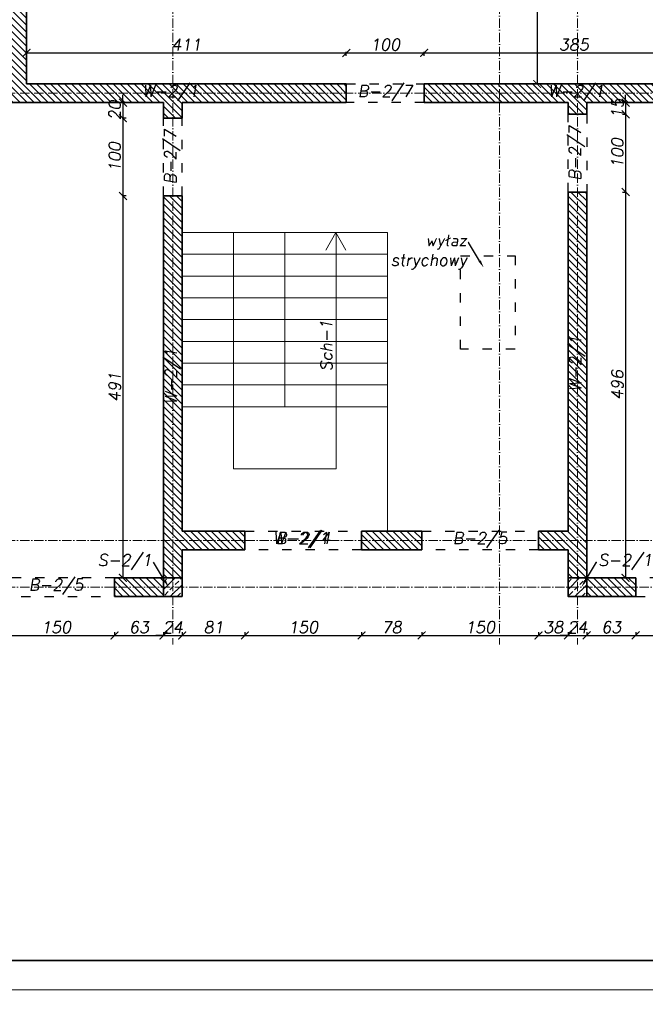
# Model space of a CAD drawing. Header units: millimetres. Extents: x 295948 to 312016, y 6878 to 18016.
# Tile 7 of 252: x 296742 to 297546, y 9087 to 10353. Entities that reach past the tile are written whole.
import ezdxf
from ezdxf import colors
from ezdxf.entities.mleader import LeaderData, LeaderLine
from ezdxf.math import Vec2, Vec3

# ---------------------------------------------------------------- set-up
doc = ezdxf.new("R2010")
doc.units = ezdxf.units.MM
doc.linetypes.add('ACAD_ISO03W100', pattern=[30, 12, -18])
doc.linetypes.add('ACAD_ISO10W100', pattern=[18, 12, -3, 0, -3])
for name, color, linetype, lineweight in [('konstrukcja', 3, 'Continuous', 35), ('konstrukcja wymiary', 1, 'Continuous', 13), ('kreskowanie', 253, 'Continuous', 0), ('linie widok', 2, 'Continuous', 18), ('opisy', 2, 'Continuous', 18), ('osie', 5, 'ACAD_ISO10W100', 13)]:
    doc.layers.add(name, color=color, linetype=linetype, lineweight=lineweight)
doc.layers.add('przerywane', color=6, linetype='ACAD_ISO03W100')
doc.styles.add('KONSTRUKCJA', font='romand.shx', dxfattribs={"oblique": 10})
doc.styles.get("Standard").update_dxf_attribs({"font": 'romand.shx', "oblique": 10})
doc.dimstyles.new('175', dxfattribs={"dimtxt": 15, "dimasz": 10, "dimexe": 1.25, "dimexo": 0.625, "dimgap": 3, "dimtad": 1, "dimdec": 0, "dimrnd": 0.5, "dimtxsty": 'KONSTRUKCJA', "dimblk": 'ARCHTICK', "dimcen": 2.5, "dimadec": 0, "dimazin": 0, "dimtfac": 1, "dimtdec": 0, "dimtix": 1, "dimtmove": 0, "dimatfit": 3, "dimfxl": 4, "dimfxlon": 1, "dimarcsym": 0})

# ---------------------------------------------------------------- blocks, each defined once
blk = doc.blocks.new('_ArchTick')
at = {"color": 0, "linetype": 'ByBlock', "lineweight": 13, "const_width": 0.15}
blk.add_lwpolyline([(-0.5, -0.5), (0.5, 0.5)], dxfattribs=at)
blk = doc.blocks.new('*D598')
at = {"layer": 'Defpoints', "color": 0, "transparency": 16777216}
for p in [(296713.4, 9611.3), (296863.4, 9611.3), (296863.4, 9561.3)]:
    blk.add_point(p, dxfattribs=at)
at = {"layer": 'konstrukcja wymiary', "color": 0, "lineweight": -2, "transparency": 16777216}
for p, q in [((296713.4, 9565.3), (296713.4, 9560.1)), ((296713.4, 9561.3), (296863.4, 9561.3)), ((296863.4, 9565.3), (296863.4, 9560.1))]:
    blk.add_line(p, q, dxfattribs=at)
at = {"layer": 'konstrukcja wymiary', "color": 0, "lineweight": -2, "transparency": 16777216, "xscale": 10, "yscale": 10, "zscale": 10, "rotation": 180}
blk.add_blockref('_ArchTick', (296713.4, 9561.3), dxfattribs=at)
at = {"layer": 'konstrukcja wymiary', "color": 0, "lineweight": -2, "transparency": 16777216, "xscale": 10, "yscale": 10, "zscale": 10}
blk.add_blockref('_ArchTick', (296863.4, 9561.3), dxfattribs=at)
at = {"layer": 'konstrukcja wymiary', "color": 0, "transparency": 16777216, "insert": (296788.4, 9571.8), "char_height": 15, "attachment_point": 5, "style": 'KONSTRUKCJA'}
blk.add_mtext('150', dxfattribs=at)
blk = doc.blocks.new('*D599')
at = {"layer": 'Defpoints', "color": 0, "transparency": 16777216}
for p in [(296863.4, 9611.3), (296926.4, 9611.3), (296926.4, 9561.3)]:
    blk.add_point(p, dxfattribs=at)
at = {"layer": 'konstrukcja wymiary', "color": 0, "lineweight": -2, "transparency": 16777216}
for p, q in [((296863.4, 9565.3), (296863.4, 9560.1)), ((296863.4, 9561.3), (296926.4, 9561.3)), ((296926.4, 9565.3), (296926.4, 9560.1))]:
    blk.add_line(p, q, dxfattribs=at)
at = {"layer": 'konstrukcja wymiary', "color": 0, "lineweight": -2, "transparency": 16777216, "xscale": 10, "yscale": 10, "zscale": 10, "rotation": 180}
blk.add_blockref('_ArchTick', (296863.4, 9561.3), dxfattribs=at)
at = {"layer": 'konstrukcja wymiary', "color": 0, "lineweight": -2, "transparency": 16777216, "xscale": 10, "yscale": 10, "zscale": 10}
blk.add_blockref('_ArchTick', (296926.4, 9561.3), dxfattribs=at)
at = {"layer": 'konstrukcja wymiary', "color": 0, "transparency": 16777216, "insert": (296894.9, 9571.8), "char_height": 15, "attachment_point": 5, "style": 'KONSTRUKCJA'}
blk.add_mtext('63', dxfattribs=at)
blk = doc.blocks.new('*D600')
at = {"layer": 'Defpoints', "color": 0, "transparency": 16777216}
for p in [(296926.4, 9611.3), (296950.4, 9611.3), (296950.4, 9561.3)]:
    blk.add_point(p, dxfattribs=at)
at = {"layer": 'konstrukcja wymiary', "color": 0, "lineweight": -2, "transparency": 16777216}
for p, q in [((296926.4, 9561.3), (296916.4, 9561.3)), ((296926.4, 9565.3), (296926.4, 9560.1)), ((296926.4, 9561.3), (296950.4, 9561.3)), ((296950.4, 9565.3), (296950.4, 9560.1)), ((296950.4, 9561.3), (296960.4, 9561.3))]:
    blk.add_line(p, q, dxfattribs=at)
at = {"layer": 'konstrukcja wymiary', "color": 0, "lineweight": -2, "transparency": 16777216, "xscale": 10, "yscale": 10, "zscale": 10}
blk.add_blockref('_ArchTick', (296926.4, 9561.3), dxfattribs=at)
at = {"layer": 'konstrukcja wymiary', "color": 0, "lineweight": -2, "transparency": 16777216, "xscale": 10, "yscale": 10, "zscale": 10, "rotation": 180}
blk.add_blockref('_ArchTick', (296950.4, 9561.3), dxfattribs=at)
at = {"layer": 'konstrukcja wymiary', "color": 0, "transparency": 16777216, "insert": (296938.4, 9571.8), "char_height": 15, "attachment_point": 5, "style": 'KONSTRUKCJA'}
blk.add_mtext('24', dxfattribs=at)
blk = doc.blocks.new('*D601')
at = {"layer": 'Defpoints', "color": 0, "transparency": 16777216}
for p in [(297031, 9671.3), (296950.4, 9611.3), (297031, 9561.3)]:
    blk.add_point(p, dxfattribs=at)
at = {"layer": 'konstrukcja wymiary', "color": 0, "lineweight": -2, "transparency": 16777216}
for p, q in [((296950.4, 9565.3), (296950.4, 9560.1)), ((296950.4, 9561.3), (297031, 9561.3)), ((297031, 9565.3), (297031, 9560.1))]:
    blk.add_line(p, q, dxfattribs=at)
at = {"layer": 'konstrukcja wymiary', "color": 0, "lineweight": -2, "transparency": 16777216, "xscale": 10, "yscale": 10, "zscale": 10, "rotation": 180}
blk.add_blockref('_ArchTick', (296950.4, 9561.3), dxfattribs=at)
at = {"layer": 'konstrukcja wymiary', "color": 0, "lineweight": -2, "transparency": 16777216, "xscale": 10, "yscale": 10, "zscale": 10}
blk.add_blockref('_ArchTick', (297031, 9561.3), dxfattribs=at)
at = {"layer": 'konstrukcja wymiary', "color": 0, "transparency": 16777216, "insert": (296990.7, 9571.8), "char_height": 15, "attachment_point": 5, "style": 'KONSTRUKCJA'}
blk.add_mtext('81', dxfattribs=at)
blk = doc.blocks.new('*D602')
at = {"layer": 'Defpoints', "color": 0, "transparency": 16777216}
for p in [(297031, 9671.3), (297181, 9671.3), (297181, 9561.3)]:
    blk.add_point(p, dxfattribs=at)
at = {"layer": 'konstrukcja wymiary', "color": 0, "lineweight": -2, "transparency": 16777216}
for p, q in [((297031, 9565.3), (297031, 9560.1)), ((297031, 9561.3), (297181, 9561.3)), ((297181, 9565.3), (297181, 9560.1))]:
    blk.add_line(p, q, dxfattribs=at)
at = {"layer": 'konstrukcja wymiary', "color": 0, "lineweight": -2, "transparency": 16777216, "xscale": 10, "yscale": 10, "zscale": 10, "rotation": 180}
blk.add_blockref('_ArchTick', (297031, 9561.3), dxfattribs=at)
at = {"layer": 'konstrukcja wymiary', "color": 0, "lineweight": -2, "transparency": 16777216, "xscale": 10, "yscale": 10, "zscale": 10}
blk.add_blockref('_ArchTick', (297181, 9561.3), dxfattribs=at)
at = {"layer": 'konstrukcja wymiary', "color": 0, "transparency": 16777216, "insert": (297106, 9571.8), "char_height": 15, "attachment_point": 5, "style": 'KONSTRUKCJA'}
blk.add_mtext('150', dxfattribs=at)
blk = doc.blocks.new('*D603')
at = {"layer": 'Defpoints', "color": 0, "transparency": 16777216}
for p in [(297181, 9671.3), (297258.4, 9671.3), (297258.4, 9561.3)]:
    blk.add_point(p, dxfattribs=at)
at = {"layer": 'konstrukcja wymiary', "color": 0, "lineweight": -2, "transparency": 16777216}
for p, q in [((297181, 9565.3), (297181, 9560.1)), ((297181, 9561.3), (297258.4, 9561.3)), ((297258.4, 9565.3), (297258.4, 9560.1))]:
    blk.add_line(p, q, dxfattribs=at)
at = {"layer": 'konstrukcja wymiary', "color": 0, "lineweight": -2, "transparency": 16777216, "xscale": 10, "yscale": 10, "zscale": 10, "rotation": 180}
blk.add_blockref('_ArchTick', (297181, 9561.3), dxfattribs=at)
at = {"layer": 'konstrukcja wymiary', "color": 0, "lineweight": -2, "transparency": 16777216, "xscale": 10, "yscale": 10, "zscale": 10}
blk.add_blockref('_ArchTick', (297258.4, 9561.3), dxfattribs=at)
at = {"layer": 'konstrukcja wymiary', "color": 0, "transparency": 16777216, "insert": (297219.7, 9571.8), "char_height": 15, "attachment_point": 5, "style": 'KONSTRUKCJA'}
blk.add_mtext('78', dxfattribs=at)
blk = doc.blocks.new('*D604')
at = {"layer": 'Defpoints', "color": 0, "transparency": 16777216}
for p in [(297258.4, 9671.3), (297408.4, 9671.3), (297408.4, 9561.3)]:
    blk.add_point(p, dxfattribs=at)
at = {"layer": 'konstrukcja wymiary', "color": 0, "lineweight": -2, "transparency": 16777216}
for p, q in [((297258.4, 9565.3), (297258.4, 9560.1)), ((297258.4, 9561.3), (297408.4, 9561.3)), ((297408.4, 9565.3), (297408.4, 9560.1))]:
    blk.add_line(p, q, dxfattribs=at)
at = {"layer": 'konstrukcja wymiary', "color": 0, "lineweight": -2, "transparency": 16777216, "xscale": 10, "yscale": 10, "zscale": 10, "rotation": 180}
blk.add_blockref('_ArchTick', (297258.4, 9561.3), dxfattribs=at)
at = {"layer": 'konstrukcja wymiary', "color": 0, "lineweight": -2, "transparency": 16777216, "xscale": 10, "yscale": 10, "zscale": 10}
blk.add_blockref('_ArchTick', (297408.4, 9561.3), dxfattribs=at)
at = {"layer": 'konstrukcja wymiary', "color": 0, "transparency": 16777216, "insert": (297333.4, 9571.8), "char_height": 15, "attachment_point": 5, "style": 'KONSTRUKCJA'}
blk.add_mtext('150', dxfattribs=at)
blk = doc.blocks.new('*D605')
at = {"layer": 'Defpoints', "color": 0, "transparency": 16777216}
for p in [(297408.4, 9671.3), (297446.4, 9671.3), (297446.4, 9561.3)]:
    blk.add_point(p, dxfattribs=at)
at = {"layer": 'konstrukcja wymiary', "color": 0, "lineweight": -2, "transparency": 16777216}
for p, q in [((297408.4, 9565.3), (297408.4, 9560.1)), ((297408.4, 9561.3), (297446.4, 9561.3)), ((297446.4, 9565.3), (297446.4, 9560.1))]:
    blk.add_line(p, q, dxfattribs=at)
at = {"layer": 'konstrukcja wymiary', "color": 0, "lineweight": -2, "transparency": 16777216, "xscale": 10, "yscale": 10, "zscale": 10, "rotation": 180}
blk.add_blockref('_ArchTick', (297408.4, 9561.3), dxfattribs=at)
at = {"layer": 'konstrukcja wymiary', "color": 0, "lineweight": -2, "transparency": 16777216, "xscale": 10, "yscale": 10, "zscale": 10}
blk.add_blockref('_ArchTick', (297446.4, 9561.3), dxfattribs=at)
at = {"layer": 'konstrukcja wymiary', "color": 0, "transparency": 16777216, "insert": (297427.4, 9571.8), "char_height": 15, "attachment_point": 5, "style": 'KONSTRUKCJA'}
blk.add_mtext('38', dxfattribs=at)
blk = doc.blocks.new('*D606')
at = {"layer": 'Defpoints', "color": 0, "transparency": 16777216}
for p in [(297446.4, 9671.3), (297470.4, 9611.3), (297470.4, 9561.3)]:
    blk.add_point(p, dxfattribs=at)
at = {"layer": 'konstrukcja wymiary', "color": 0, "lineweight": -2, "transparency": 16777216}
for p, q in [((297446.4, 9561.3), (297436.4, 9561.3)), ((297446.4, 9565.3), (297446.4, 9560.1)), ((297446.4, 9561.3), (297470.4, 9561.3)), ((297470.4, 9565.3), (297470.4, 9560.1)), ((297470.4, 9561.3), (297480.4, 9561.3))]:
    blk.add_line(p, q, dxfattribs=at)
at = {"layer": 'konstrukcja wymiary', "color": 0, "lineweight": -2, "transparency": 16777216, "xscale": 10, "yscale": 10, "zscale": 10}
blk.add_blockref('_ArchTick', (297446.4, 9561.3), dxfattribs=at)
at = {"layer": 'konstrukcja wymiary', "color": 0, "lineweight": -2, "transparency": 16777216, "xscale": 10, "yscale": 10, "zscale": 10, "rotation": 180}
blk.add_blockref('_ArchTick', (297470.4, 9561.3), dxfattribs=at)
at = {"layer": 'konstrukcja wymiary', "color": 0, "transparency": 16777216, "insert": (297458.4, 9571.8), "char_height": 15, "attachment_point": 5, "style": 'KONSTRUKCJA'}
blk.add_mtext('24', dxfattribs=at)
blk = doc.blocks.new('*D607')
at = {"layer": 'Defpoints', "color": 0, "transparency": 16777216}
for p in [(297470.4, 9611.3), (297533.4, 9611.3), (297533.4, 9561.3)]:
    blk.add_point(p, dxfattribs=at)
at = {"layer": 'konstrukcja wymiary', "color": 0, "lineweight": -2, "transparency": 16777216}
for p, q in [((297470.4, 9565.3), (297470.4, 9560.1)), ((297470.4, 9561.3), (297533.4, 9561.3)), ((297533.4, 9565.3), (297533.4, 9560.1))]:
    blk.add_line(p, q, dxfattribs=at)
at = {"layer": 'konstrukcja wymiary', "color": 0, "lineweight": -2, "transparency": 16777216, "xscale": 10, "yscale": 10, "zscale": 10, "rotation": 180}
blk.add_blockref('_ArchTick', (297470.4, 9561.3), dxfattribs=at)
at = {"layer": 'konstrukcja wymiary', "color": 0, "lineweight": -2, "transparency": 16777216, "xscale": 10, "yscale": 10, "zscale": 10}
blk.add_blockref('_ArchTick', (297533.4, 9561.3), dxfattribs=at)
at = {"layer": 'konstrukcja wymiary', "color": 0, "transparency": 16777216, "insert": (297501.9, 9571.8), "char_height": 15, "attachment_point": 5, "style": 'KONSTRUKCJA'}
blk.add_mtext('63', dxfattribs=at)
blk = doc.blocks.new('*D608')
at = {"layer": 'Defpoints', "color": 0, "transparency": 16777216}
for p in [(297533.4, 9611.3), (297683.4, 9611.3), (297683.4, 9561.3)]:
    blk.add_point(p, dxfattribs=at)
at = {"layer": 'konstrukcja wymiary', "color": 0, "lineweight": -2, "transparency": 16777216}
for p, q in [((297533.4, 9565.3), (297533.4, 9560.1)), ((297533.4, 9561.3), (297683.4, 9561.3)), ((297683.4, 9565.3), (297683.4, 9560.1))]:
    blk.add_line(p, q, dxfattribs=at)
at = {"layer": 'konstrukcja wymiary', "color": 0, "lineweight": -2, "transparency": 16777216, "xscale": 10, "yscale": 10, "zscale": 10, "rotation": 180}
blk.add_blockref('_ArchTick', (297533.4, 9561.3), dxfattribs=at)
at = {"layer": 'konstrukcja wymiary', "color": 0, "lineweight": -2, "transparency": 16777216, "xscale": 10, "yscale": 10, "zscale": 10}
blk.add_blockref('_ArchTick', (297683.4, 9561.3), dxfattribs=at)
at = {"layer": 'konstrukcja wymiary', "color": 0, "transparency": 16777216, "insert": (297608.4, 9571.8), "char_height": 15, "attachment_point": 5, "style": 'KONSTRUKCJA'}
blk.add_mtext('150', dxfattribs=at)
blk = doc.blocks.new('*D2722')
at = {"layer": 'Defpoints', "color": 0, "transparency": 16777216}
for p in [(297161.4, 10310.3), (296750.4, 10270.3), (297161.4, 10270.3)]:
    blk.add_point(p, dxfattribs=at)
at = {"layer": 'konstrukcja wymiary', "color": 0, "lineweight": -2, "transparency": 16777216}
for p, q in [((296750.4, 10306.3), (296750.4, 10311.6)), ((296750.4, 10310.3), (297161.4, 10310.3)), ((297161.4, 10306.3), (297161.4, 10311.6))]:
    blk.add_line(p, q, dxfattribs=at)
at = {"layer": 'konstrukcja wymiary', "color": 0, "lineweight": -2, "transparency": 16777216, "xscale": 10, "yscale": 10, "zscale": 10, "rotation": 180}
blk.add_blockref('_ArchTick', (296750.4, 10310.3), dxfattribs=at)
at = {"layer": 'konstrukcja wymiary', "color": 0, "lineweight": -2, "transparency": 16777216, "xscale": 10, "yscale": 10, "zscale": 10}
blk.add_blockref('_ArchTick', (297161.4, 10310.3), dxfattribs=at)
at = {"layer": 'konstrukcja wymiary', "color": 0, "transparency": 16777216, "insert": (296955.9, 10320.8), "char_height": 15, "attachment_point": 5, "style": 'KONSTRUKCJA'}
blk.add_mtext('411', dxfattribs=at)
blk = doc.blocks.new('*D2723')
at = {"layer": 'Defpoints', "color": 0, "transparency": 16777216}
for p in [(297261.4, 10310.3), (297161.4, 10270.3), (297261.4, 10270.3)]:
    blk.add_point(p, dxfattribs=at)
at = {"layer": 'konstrukcja wymiary', "color": 0, "lineweight": -2, "transparency": 16777216}
for p, q in [((297161.4, 10306.3), (297161.4, 10311.6)), ((297161.4, 10310.3), (297261.4, 10310.3)), ((297261.4, 10306.3), (297261.4, 10311.6))]:
    blk.add_line(p, q, dxfattribs=at)
at = {"layer": 'konstrukcja wymiary', "color": 0, "lineweight": -2, "transparency": 16777216, "xscale": 10, "yscale": 10, "zscale": 10, "rotation": 180}
blk.add_blockref('_ArchTick', (297161.4, 10310.3), dxfattribs=at)
at = {"layer": 'konstrukcja wymiary', "color": 0, "lineweight": -2, "transparency": 16777216, "xscale": 10, "yscale": 10, "zscale": 10}
blk.add_blockref('_ArchTick', (297261.4, 10310.3), dxfattribs=at)
at = {"layer": 'konstrukcja wymiary', "color": 0, "transparency": 16777216, "insert": (297211.4, 10320.8), "char_height": 15, "attachment_point": 5, "style": 'KONSTRUKCJA'}
blk.add_mtext('100', dxfattribs=at)
blk = doc.blocks.new('*D2724')
at = {"layer": 'Defpoints', "color": 0, "transparency": 16777216}
for p in [(297646.4, 10310.3), (297261.4, 10270.3), (297646.4, 10270.3)]:
    blk.add_point(p, dxfattribs=at)
at = {"layer": 'konstrukcja wymiary', "color": 0, "lineweight": -2, "transparency": 16777216}
for p, q in [((297261.4, 10306.3), (297261.4, 10311.6)), ((297261.4, 10310.3), (297646.4, 10310.3)), ((297646.4, 10306.3), (297646.4, 10311.6))]:
    blk.add_line(p, q, dxfattribs=at)
at = {"layer": 'konstrukcja wymiary', "color": 0, "lineweight": -2, "transparency": 16777216, "xscale": 10, "yscale": 10, "zscale": 10, "rotation": 180}
blk.add_blockref('_ArchTick', (297261.4, 10310.3), dxfattribs=at)
at = {"layer": 'konstrukcja wymiary', "color": 0, "lineweight": -2, "transparency": 16777216, "xscale": 10, "yscale": 10, "zscale": 10}
blk.add_blockref('_ArchTick', (297646.4, 10310.3), dxfattribs=at)
at = {"layer": 'konstrukcja wymiary', "color": 0, "transparency": 16777216, "insert": (297453.9, 10320.8), "char_height": 15, "attachment_point": 5, "style": 'KONSTRUKCJA'}
blk.add_mtext('385', dxfattribs=at)
blk = doc.blocks.new('*D2731')
at = {"layer": 'Defpoints', "color": 0, "transparency": 16777216}
for p in [(297470.4, 10246.3), (297470.4, 10231.3), (297520.4, 10231.3)]:
    blk.add_point(p, dxfattribs=at)
at = {"layer": 'konstrukcja wymiary', "color": 0, "lineweight": -2, "transparency": 16777216}
for p, q in [((297520.4, 10246.3), (297520.4, 10256.3)), ((297516.4, 10246.3), (297521.6, 10246.3)), ((297520.4, 10246.3), (297520.4, 10231.3)), ((297516.4, 10231.3), (297521.6, 10231.3)), ((297520.4, 10231.3), (297520.4, 10221.3))]:
    blk.add_line(p, q, dxfattribs=at)
at = {"layer": 'konstrukcja wymiary', "color": 0, "lineweight": -2, "transparency": 16777216, "xscale": 10, "yscale": 10, "zscale": 10}
for p, rotation in [((297520.4, 10246.3), 270), ((297520.4, 10231.3), 90)]:
    blk.add_blockref('_ArchTick', p, dxfattribs=dict(at, rotation=rotation))
at = {"layer": 'konstrukcja wymiary', "color": 0, "transparency": 16777216, "insert": (297509.9, 10238.8), "char_height": 15, "attachment_point": 5, "rotation": 90, "style": 'KONSTRUKCJA'}
blk.add_mtext('15', dxfattribs=at)
blk = doc.blocks.new('*D2732')
at = {"layer": 'Defpoints', "color": 0, "transparency": 16777216}
for p in [(297470.4, 10231.3), (297470.4, 10131.3), (297520.4, 10131.3)]:
    blk.add_point(p, dxfattribs=at)
at = {"layer": 'konstrukcja wymiary', "color": 0, "lineweight": -2, "transparency": 16777216}
for p, q in [((297516.4, 10231.3), (297521.6, 10231.3)), ((297520.4, 10231.3), (297520.4, 10131.3)), ((297516.4, 10131.3), (297521.6, 10131.3))]:
    blk.add_line(p, q, dxfattribs=at)
at = {"layer": 'konstrukcja wymiary', "color": 0, "lineweight": -2, "transparency": 16777216, "xscale": 10, "yscale": 10, "zscale": 10}
for p, rotation in [((297520.4, 10231.3), 90), ((297520.4, 10131.3), 270)]:
    blk.add_blockref('_ArchTick', p, dxfattribs=dict(at, rotation=rotation))
at = {"layer": 'konstrukcja wymiary', "color": 0, "transparency": 16777216, "insert": (297509.9, 10181.3), "char_height": 15, "attachment_point": 5, "rotation": 90, "style": 'KONSTRUKCJA'}
blk.add_mtext('100', dxfattribs=at)
blk = doc.blocks.new('*D2733')
at = {"layer": 'Defpoints', "color": 0, "transparency": 16777216}
for p in [(297470.4, 10131.3), (297458.4, 9635.3), (297520.4, 9635.3)]:
    blk.add_point(p, dxfattribs=at)
at = {"layer": 'konstrukcja wymiary', "color": 0, "lineweight": -2, "transparency": 16777216}
for p, q in [((297516.4, 10131.3), (297521.6, 10131.3)), ((297520.4, 10131.3), (297520.4, 9635.3)), ((297516.4, 9635.3), (297521.6, 9635.3))]:
    blk.add_line(p, q, dxfattribs=at)
at = {"layer": 'konstrukcja wymiary', "color": 0, "lineweight": -2, "transparency": 16777216, "xscale": 10, "yscale": 10, "zscale": 10}
for p, rotation in [((297520.4, 10131.3), 90), ((297520.4, 9635.3), 270)]:
    blk.add_blockref('_ArchTick', p, dxfattribs=dict(at, rotation=rotation))
at = {"layer": 'konstrukcja wymiary', "color": 0, "transparency": 16777216, "insert": (297509.9, 9883.3), "char_height": 15, "attachment_point": 5, "rotation": 90, "style": 'KONSTRUKCJA'}
blk.add_mtext('496', dxfattribs=at)
blk = doc.blocks.new('*D2736')
at = {"layer": 'Defpoints', "color": 0, "transparency": 16777216}
for p in [(297358.4, 10528.4), (297358.4, 10270.3), (297406.7, 10270.3)]:
    blk.add_point(p, dxfattribs=at)
at = {"layer": 'konstrukcja wymiary', "color": 0, "lineweight": -2, "transparency": 16777216}
for p, q in [((297402.7, 10528.4), (297408, 10528.4)), ((297406.7, 10528.4), (297406.7, 10270.3)), ((297402.7, 10270.3), (297408, 10270.3))]:
    blk.add_line(p, q, dxfattribs=at)
at = {"layer": 'konstrukcja wymiary', "color": 0, "lineweight": -2, "transparency": 16777216, "xscale": 10, "yscale": 10, "zscale": 10}
for p, rotation in [((297406.7, 10528.4), 90), ((297406.7, 10270.3), 270)]:
    blk.add_blockref('_ArchTick', p, dxfattribs=dict(at, rotation=rotation))
at = {"layer": 'konstrukcja wymiary', "color": 0, "transparency": 16777216, "insert": (297396.2, 10399.4), "char_height": 15, "attachment_point": 5, "rotation": 90, "style": 'KONSTRUKCJA'}
blk.add_mtext('258', dxfattribs=at)
blk = doc.blocks.new('*D3930')
at = {"layer": 'Defpoints', "color": 0, "transparency": 16777216}
for p in [(296926.4, 10246.3), (296874.3, 10226.3), (296926.4, 10226.3)]:
    blk.add_point(p, dxfattribs=at)
at = {"layer": 'konstrukcja wymiary', "color": 0, "lineweight": -2, "transparency": 16777216}
for p, q in [((296874.3, 10246.3), (296874.3, 10256.3)), ((296878.3, 10246.3), (296873.1, 10246.3)), ((296874.3, 10246.3), (296874.3, 10226.3)), ((296878.3, 10226.3), (296873.1, 10226.3)), ((296874.3, 10226.3), (296874.3, 10216.3))]:
    blk.add_line(p, q, dxfattribs=at)
at = {"layer": 'konstrukcja wymiary', "color": 0, "lineweight": -2, "transparency": 16777216, "xscale": 10, "yscale": 10, "zscale": 10}
for p, rotation in [((296874.3, 10246.3), 270), ((296874.3, 10226.3), 90)]:
    blk.add_blockref('_ArchTick', p, dxfattribs=dict(at, rotation=rotation))
at = {"layer": 'konstrukcja wymiary', "color": 0, "transparency": 16777216, "insert": (296863.8, 10236.3), "char_height": 15, "attachment_point": 5, "rotation": 90, "style": 'KONSTRUKCJA'}
blk.add_mtext('20', dxfattribs=at)
blk = doc.blocks.new('*D3931')
at = {"layer": 'Defpoints', "color": 0, "transparency": 16777216}
for p in [(296926.4, 10226.3), (296874.3, 10126.3), (296926.4, 10126.3)]:
    blk.add_point(p, dxfattribs=at)
at = {"layer": 'konstrukcja wymiary', "color": 0, "lineweight": -2, "transparency": 16777216}
for p, q in [((296878.3, 10226.3), (296873.1, 10226.3)), ((296874.3, 10226.3), (296874.3, 10126.3)), ((296878.3, 10126.3), (296873.1, 10126.3))]:
    blk.add_line(p, q, dxfattribs=at)
at = {"layer": 'konstrukcja wymiary', "color": 0, "lineweight": -2, "transparency": 16777216, "xscale": 10, "yscale": 10, "zscale": 10}
for p, rotation in [((296874.3, 10226.3), 90), ((296874.3, 10126.3), 270)]:
    blk.add_blockref('_ArchTick', p, dxfattribs=dict(at, rotation=rotation))
at = {"layer": 'konstrukcja wymiary', "color": 0, "transparency": 16777216, "insert": (296863.8, 10176.3), "char_height": 15, "attachment_point": 5, "rotation": 90, "style": 'KONSTRUKCJA'}
blk.add_mtext('100', dxfattribs=at)
blk = doc.blocks.new('*D3932')
at = {"layer": 'Defpoints', "color": 0, "transparency": 16777216}
for p in [(296926.4, 10126.3), (296874.3, 9635.3), (296936.3, 9635.3)]:
    blk.add_point(p, dxfattribs=at)
at = {"layer": 'konstrukcja wymiary', "color": 0, "lineweight": -2, "transparency": 16777216}
for p, q in [((296878.3, 10126.3), (296873.1, 10126.3)), ((296874.3, 10126.3), (296874.3, 9635.3)), ((296878.3, 9635.3), (296873.1, 9635.3))]:
    blk.add_line(p, q, dxfattribs=at)
at = {"layer": 'konstrukcja wymiary', "color": 0, "lineweight": -2, "transparency": 16777216, "xscale": 10, "yscale": 10, "zscale": 10}
for p, rotation in [((296874.3, 10126.3), 90), ((296874.3, 9635.3), 270)]:
    blk.add_blockref('_ArchTick', p, dxfattribs=dict(at, rotation=rotation))
at = {"layer": 'konstrukcja wymiary', "color": 0, "transparency": 16777216, "insert": (296863.8, 9880.8), "char_height": 15, "attachment_point": 5, "rotation": 90, "style": 'KONSTRUKCJA'}
blk.add_mtext('491', dxfattribs=at)

msp = doc.modelspace()

# ---------------------------------------------------------------- hatches: boundary and pattern name
at = {"layer": 'kreskowanie'}
h = msp.add_hatch(dxfattribs=at)
h.set_pattern_fill('ANSI31', color=256, scale=2, angle=90, style=0)
h.set_pattern_definition([(135, (-0.9, 969.281), (-4.49012806, -4.49012806), [])])
h.paths.add_polyline_path([(296823.362, 10850.343), (296618.362, 10850.343), (296618.362, 10826.342), (296726.362, 10826.342), (296726.362, 10270.343), (296706.362, 10270.343), (296706.362, 10246.343), (296926.362, 10246.343), (296926.362, 10226.343), (296950.362, 10226.343), (296950.362, 10246.343), (297161.362, 10246.343), (297161.362, 10270.343), (296750.362, 10270.343), (296750.362, 10826.342), (296823.362, 10826.342)])
h.paths.add_polyline_path([(297148.362, 10850.343), (296983.362, 10850.343), (296983.362, 10826.342), (297148.362, 10826.342), (297148.362, 10826.342)], flags=17)
h.paths.add_polyline_path([(296438.362, 10850.343), (296330.362, 10850.343), (296330.362, 10826.342), (296438.362, 10826.342)])
h.paths.add_polyline_path([(296330.362, 10826.342), (296306.362, 10826.342), (296306.362, 10039.343), (296330.362, 10039.358), (296330.362, 10246.343), (296616.362, 10246.343), (296616.362, 10270.343), (296330.362, 10270.343)])
h.paths.add_polyline_path([(296330.362, 9984.358), (296306.362, 9984.358), (296306.362, 9635.343), (296330.362, 9635.343)])
h.paths.add_polyline_path([(296405.362, 9635.343), (296330.362, 9635.343), (296330.362, 9611.343), (296405.362, 9611.343)])
h.paths.add_polyline_path([(296713.362, 9635.343), (296555.362, 9635.343), (296555.362, 9611.343), (296713.362, 9611.343)])
h.paths.add_polyline_path([(296926.362, 9635.343), (296863.362, 9635.343), (296863.362, 9611.343), (296926.362, 9611.343)])
h.paths.add_polyline_path([(296950.362, 9671.343), (297031.027, 9671.343), (297031.027, 9695.343), (296950.362, 9695.343), (296950.362, 10126.343), (296926.362, 10126.343), (296926.362, 9635.343), (296950.362, 9635.343)])
h.paths.add_polyline_path([(297258.362, 9695.343), (297181.027, 9695.343), (297181.027, 9671.343), (297258.362, 9671.343)])
h.paths.add_polyline_path([(297470.362, 10131.343), (297446.362, 10131.343), (297446.362, 9695.343), (297408.362, 9695.343), (297408.362, 9671.343), (297446.362, 9671.343), (297446.362, 9635.343), (297470.362, 9635.343)])
h.paths.add_polyline_path([(297533.362, 9635.343), (297470.362, 9635.343), (297470.362, 9611.343), (297533.362, 9611.343)])
h.paths.add_polyline_path([(297841.362, 9635.343), (297683.362, 9635.343), (297683.362, 9611.343), (297841.362, 9611.343)])
h.paths.add_polyline_path([(298066.362, 9635.343), (297991.362, 9635.343), (297991.362, 9611.343), (298066.362, 9611.343)])
h.paths.add_polyline_path([(298090.362, 9984.343), (298066.478, 9984.343), (298066.362, 9635.343), (298090.362, 9635.343)])
h.paths.add_polyline_path([(298090.362, 10826.342), (298066.362, 10826.342), (298066.362, 10270.343), (297780.362, 10270.343), (297780.362, 10246.343), (298066.478, 10246.343), (298066.478, 10039.343), (298090.362, 10039.343)])
h.paths.add_polyline_path([(297670.362, 10826.342), (297778.362, 10826.342), (297778.362, 10850.343), (297573.362, 10850.343), (297573.362, 10826.342), (297646.362, 10826.342), (297646.362, 10270.343), (297261.362, 10270.343), (297261.362, 10246.343), (297446.362, 10246.343), (297446.362, 10231.343), (297470.362, 10231.343), (297470.362, 10246.343), (297690.362, 10246.343), (297690.362, 10270.343), (297670.362, 10270.343)])
h.paths.add_polyline_path([(298066.362, 10850.343), (297958.362, 10850.343), (297958.362, 10826.342), (298066.362, 10826.342)])
h.paths.add_polyline_path([(297413.362, 10850.343), (297248.362, 10850.343), (297248.362, 10826.342), (297346.362, 10826.342), (297346.362, 10552.443), (297370.362, 10552.443), (297370.362, 10826.342), (297413.362, 10826.342)])
h = msp.add_hatch(dxfattribs=at)
h.set_pattern_fill('ANSI33', color=256, scale=2, style=0)
h.set_pattern_definition([(45, (620, -3502.5), (-8.9802561, 8.9802561), []), (45, (628.98, -3502.5), (-8.9802561, 8.9802561), [6.35, -3.175])])
h.paths.add_polyline_path([(296950.362, 9611.343), (296926.362, 9611.343), (296926.362, 9635.343), (296950.362, 9635.343)])
h = msp.add_hatch(dxfattribs=at)
h.set_pattern_fill('ANSI33', color=256, scale=2, style=0)
h.set_pattern_definition([(45, (1140, -3502.5), (-8.9802561, 8.9802561), []), (45, (1148.98, -3502.5), (-8.9802561, 8.9802561), [6.35, -3.175])])
h.paths.add_polyline_path([(297470.362, 9611.343), (297446.362, 9611.343), (297446.362, 9635.343), (297470.362, 9635.343)])

# ---------------------------------------------------------------- linework, layer by layer
at = {"layer": 'konstrukcja'}
for p, q in [((296750.362, 10270.343), (296750.362, 10826.342)), ((297161.362, 10270.343), (296750.362, 10270.343)), ((297161.362, 10246.343), (297161.362, 10270.343)), ((297261.362, 10270.343), (297261.362, 10246.343)), ((297646.362, 10270.343), (297261.362, 10270.343)), ((296706.362, 10246.343), (296926.362, 10246.343)), ((296926.362, 10246.343), (296926.362, 10226.343)), ((296950.362, 10226.343), (296950.362, 10246.343)), ((296950.362, 10246.343), (297161.362, 10246.343)), ((297261.362, 10246.343), (297446.362, 10246.343)), ((297446.362, 10246.343), (297446.362, 10231.343)), ((297470.362, 10231.343), (297470.362, 10246.343)), ((297690.362, 10246.343), (297470.362, 10246.343)), ((297446.362, 10231.343), (297470.362, 10231.343)), ((296926.362, 10226.343), (296950.362, 10226.343)), ((297446.362, 10131.343), (297446.362, 9695.343)), ((297470.362, 10131.343), (297446.362, 10131.343)), ((297470.362, 9635.343), (297470.362, 10131.343)), ((296926.362, 9635.343), (296926.362, 10126.343)), ((296926.362, 10126.343), (296950.362, 10126.343)), ((296950.362, 10126.343), (296950.362, 9695.343)), ((296950.362, 9695.343), (297031.027, 9695.343)), ((297031.027, 9695.343), (297031.027, 9671.343)), ((297181.027, 9671.343), (297181.027, 9695.343)), ((297181.027, 9695.343), (297258.362, 9695.343)), ((297258.362, 9695.343), (297258.362, 9671.343)), ((297408.362, 9671.343), (297408.362, 9695.343)), ((297408.362, 9695.343), (297446.362, 9695.343)), ((296950.362, 9671.343), (296950.362, 9611.343)), ((297031.027, 9671.343), (296950.362, 9671.343)), ((297258.362, 9671.343), (297181.027, 9671.343)), ((297446.362, 9671.343), (297408.362, 9671.343)), ((297446.362, 9611.343), (297446.362, 9671.343)), ((296863.362, 9611.343), (296863.362, 9635.343)), ((296863.362, 9635.343), (296926.362, 9635.343)), ((297470.362, 9635.343), (297533.362, 9635.343)), ((297533.362, 9635.343), (297533.362, 9611.343)), ((296950.362, 9611.343), (296863.362, 9611.343)), ((297533.362, 9611.343), (297446.362, 9611.343))]:
    msp.add_line(p, q, dxfattribs=at)
for points in [[(295985.908, 11295.687), (299060.908, 11295.687), (299060.908, 9143.187), (295985.908, 9143.187)], [(296926.362, 9635.343), (296950.362, 9635.343), (296950.362, 9611.343), (296926.362, 9611.343)], [(297470.362, 9635.343), (297446.362, 9635.343), (297446.362, 9611.343), (297470.362, 9611.343)]]:
    msp.add_lwpolyline(points, close=True, dxfattribs=at)
at = {"layer": 'konstrukcja wymiary'}
for points in [[(295948.408, 11333.187), (299098.408, 11333.187), (299098.408, 9105.687), (295948.408, 9105.687)], [(295948.408, 9105.687), (300673.408, 9105.687), (300673.408, 6878.187), (295948.408, 6878.187)]]:
    msp.add_lwpolyline(points, close=True, dxfattribs=at)
at = {"layer": 'linie widok'}
for p, q in [((297082.362, 10079.342), (296950.362, 10079.342)), ((297016.362, 10079.342), (297016.362, 9775.343)), ((297082.362, 10079.342), (297082.362, 9995.343)), ((297082.362, 10079.342), (297214.362, 10079.342)), ((297148.05, 10079.342), (297135.283, 10056.592)), ((297148.05, 10079.342), (297160.816, 10056.592)), ((297148.206, 9775.343), (297148.206, 10079.342)), ((297214.362, 10079.342), (297214.362, 9695.343)), ((297082.362, 10051.343), (296950.362, 10051.343)), ((297082.362, 10051.343), (297214.362, 10051.343)), ((297082.362, 10023.343), (296950.362, 10023.343)), ((297082.362, 10023.343), (297214.362, 10023.343)), ((297082.362, 9995.343), (296950.362, 9995.343)), ((297082.362, 9995.343), (297082.362, 9855.343)), ((297082.362, 9995.343), (297214.362, 9995.343)), ((297016.362, 9967.342), (296950.362, 9967.342)), ((297016.362, 9967.342), (297214.362, 9967.342)), ((296950.362, 9939.342), (297214.362, 9939.342)), ((296950.362, 9911.343), (297214.362, 9911.343)), ((296950.362, 9883.343), (297214.362, 9883.343)), ((296950.362, 9855.343), (297214.362, 9855.343)), ((297016.362, 9775.343), (297148.206, 9775.343))]:
    msp.add_line(p, q, dxfattribs=at)
at = {"layer": 'osie'}
for p, q in [((296938.362, 11168.788), (296938.362, 9549.608)), ((297358.362, 11168.788), (297358.362, 9549.608)), ((297458.362, 11168.788), (297458.362, 9549.608)), ((296126.645, 10258.343), (298155.44, 10258.343)), ((296126.645, 9683.343), (298155.44, 9683.343)), ((296126.645, 9623.343), (298155.44, 9623.343))]:
    msp.add_line(p, q, dxfattribs=at)
at = {"layer": 'przerywane'}
for p, q in [((297161.362, 10270.343), (297261.362, 10270.343)), ((297261.362, 10246.343), (297161.362, 10246.343)), ((297446.362, 10131.343), (297446.362, 10231.343)), ((297470.362, 10231.343), (297470.362, 10131.343)), ((296926.362, 10126.343), (296926.362, 10226.343)), ((296950.362, 10126.343), (296950.362, 10226.343)), ((297031.027, 9695.343), (297181.027, 9695.343)), ((297258.362, 9695.343), (297408.362, 9695.343)), ((297181.027, 9671.343), (297031.027, 9671.343)), ((297408.362, 9671.343), (297258.362, 9671.343)), ((296863.362, 9635.343), (296713.362, 9635.343)), ((297683.362, 9635.343), (297533.362, 9635.343)), ((296713.362, 9611.343), (296863.362, 9611.343)), ((297533.362, 9611.343), (297683.362, 9611.343))]:
    msp.add_line(p, q, dxfattribs=at)
msp.add_lwpolyline([(297308.362, 10049.343), (297378.362, 10049.343), (297378.362, 9929.343), (297308.362, 9929.343)], close=True, dxfattribs=at)

# ---------------------------------------------------------------- texts
at = {"layer": 'opisy', "char_height": 15, "attachment_point": 5}
for s, insert in [('W-2/1', (296935.224, 10258.843)), ('B-2/7', (297211.362, 10258.843)), ('W-2/1', (297456.812, 10258.843)), ('W-2/1', (297103.025, 9683.843)), ('B-2/4', (297106.027, 9683.843)), ('B-2/5', (297333.362, 9683.843)), ('B-2/5', (296788.362, 9623.843))]:
    msp.add_mtext(s, dxfattribs=dict(at, insert=insert))
at = {"layer": 'opisy', "char_height": 15, "attachment_point": 5, "rotation": 90}
for s, insert in [('B-2/7', (297457.862, 10181.343)), ('B-2/7', (296937.862, 10176.343)), ('Sch-1', (297135.706, 9933.919)), ('W-2/1', (297458.362, 9910.895)), ('W-2/1', (296938.362, 9894.506))]:
    msp.add_mtext(s, dxfattribs=dict(at, insert=insert))

# ---------------------------------------------------------------- dimensions: what is measured, and where the dimension line sits
at = {"layer": 'konstrukcja wymiary'}
for base, p1, p2, picture, middle in [((297406.742, 10270.343), (297358.362, 10528.443), (297358.362, 10270.343), '*D2736', (297396.242, 10399.393)), ((296874.31, 10126.343), (296926.362, 10226.343), (296926.362, 10126.343), '*D3931', (296863.81, 10176.343)), ((297520.362, 10131.343), (297470.362, 10231.343), (297470.362, 10131.343), '*D2732', (297509.862, 10181.343)), ((296874.31, 9635.343), (296926.362, 10126.343), (296936.31, 9635.343), '*D3932', (296863.81, 9880.843)), ((297520.362, 9635.343), (297470.362, 10131.343), (297458.362, 9635.343), '*D2733', (297509.862, 9883.343))]:
    dim = msp.add_linear_dim(base=base, p1=p1, p2=p2, angle=90, dimstyle='175', override={"dimtmove": 1}, dxfattribs=at)
    dim.commit()
    dim.dimension.update_dxf_attribs({"geometry": picture, "text_midpoint": middle})
for base, p1, p2, picture, middle in [((297161.362, 10310.343), (296750.362, 10270.343), (297161.362, 10270.343), '*D2722', (296955.862, 10320.843)), ((297261.362, 10310.343), (297161.362, 10270.343), (297261.362, 10270.343), '*D2723', (297211.362, 10320.843)), ((297646.362, 10310.343), (297261.362, 10270.343), (297646.362, 10270.343), '*D2724', (297453.862, 10320.843)), ((297031.027, 9561.343), (296950.362, 9611.343), (297031.027, 9671.343), '*D601', (296990.694, 9571.843)), ((297181.027, 9561.343), (297031.027, 9671.343), (297181.027, 9671.343), '*D602', (297106.027, 9571.843)), ((297258.362, 9561.343), (297181.027, 9671.343), (297258.362, 9671.343), '*D603', (297219.694, 9571.843)), ((297408.362, 9561.343), (297258.362, 9671.343), (297408.362, 9671.343), '*D604', (297333.362, 9571.843)), ((297446.362, 9561.343), (297408.362, 9671.343), (297446.362, 9671.343), '*D605', (297427.362, 9571.843)), ((297470.362, 9561.343), (297446.362, 9671.343), (297470.362, 9611.343), '*D606', (297458.362, 9571.843)), ((296863.362, 9561.343), (296713.362, 9611.343), (296863.362, 9611.343), '*D598', (296788.362, 9571.843)), ((296926.362, 9561.343), (296863.362, 9611.343), (296926.362, 9611.343), '*D599', (296894.862, 9571.843)), ((296950.362, 9561.343), (296926.362, 9611.343), (296950.362, 9611.343), '*D600', (296938.362, 9571.843)), ((297533.362, 9561.343), (297470.362, 9611.343), (297533.362, 9611.343), '*D607', (297501.862, 9571.843)), ((297683.362, 9561.343), (297533.362, 9611.343), (297683.362, 9611.343), '*D608', (297608.362, 9571.843))]:
    dim = msp.add_linear_dim(base=base, p1=p1, p2=p2, dimstyle='175', override={"dimtmove": 1}, dxfattribs=at)
    dim.commit()
    dim.dimension.update_dxf_attribs({"geometry": picture, "text_midpoint": middle})
for base, p1, p2, picture, middle in [((296874.31, 10226.343), (296926.362, 10246.343), (296926.362, 10226.343), '*D3930', (296863.81, 10236.343)), ((297520.362, 10231.343), (297470.362, 10246.343), (297470.362, 10231.343), '*D2731', (297509.862, 10238.843))]:
    dim = msp.add_linear_dim(base=base, p1=p1, p2=p2, angle=90, dimstyle='175', dxfattribs=at)
    dim.commit()
    dim.dimension.update_dxf_attribs({"geometry": picture, "text_midpoint": middle})

# ---------------------------------------------------------------- leaders
at = {"layer": 'opisy'}
ml = msp.add_multileader_mtext('Standard', dxfattribs=at)
ml.set_content('wyłaz\\Pstrychowy', color=256, style='KONSTRUKCJA')
ml.set_leader_properties()
ml.build(insert=Vec2(0, 0))
ml.multileader.update_dxf_attribs({"dogleg_length": 0.36, "arrow_head_size": 10})
ctx = ml.context
ctx.base_point, ctx.char_height, ctx.arrow_head_size, ctx.landing_gap_size, ctx.plane_origin = Vec3(297205.752, 10066.591), 15, 10, 1.98, Vec3(297254.99, 10055.195)
ctx.text_align_type = 2
notes = []
notes.append((ctx, [(0, (1, 1, 0), (297318.601, 10066.591), (-1, 0), 0.36, [(0, [(297337.874, 10034.276)], 0, [])])]))
ctx.mtext.insert, ctx.mtext.alignment, ctx.mtext.flow_direction = Vec3(297316.261, 10076.591), 3, 5
ml = msp.add_multileader_mtext('Standard', dxfattribs=at)
ml.set_content('S-2/1', color=256, style='KONSTRUKCJA')
ml.set_leader_properties()
ml.build(insert=Vec2(0, 0))
ml.multileader.update_dxf_attribs({"dogleg_length": 0.36, "arrow_head_size": 10})
ctx = ml.context
ctx.base_point, ctx.char_height, ctx.arrow_head_size, ctx.landing_gap_size, ctx.plane_origin = Vec3(296838.604, 9655.658), 15, 10, 1.98, Vec3(296850.151, 9644.261)
ctx.text_align_type = 2
notes.append((ctx, [(0, (1, 1, 0), (296913.762, 9655.658), (-1, 0), 0.36, [(0, [(296933.035, 9623.342)], 0, [])])]))
ctx.mtext.insert, ctx.mtext.alignment, ctx.mtext.flow_direction = Vec3(296911.422, 9665.658), 3, 5
ml = msp.add_multileader_mtext('Standard', dxfattribs=at)
ml.set_content('S-2/1', color=256, style='KONSTRUKCJA')
ml.set_leader_properties()
ml.build(insert=Vec2(0, 0))
ml.multileader.update_dxf_attribs({"dogleg_length": 0.36, "arrow_head_size": 10})
ctx = ml.context
ctx.base_point, ctx.char_height, ctx.arrow_head_size, ctx.landing_gap_size, ctx.plane_origin = Vec3(297483.321, 9655.658), 15, 10, 1.98, Vec3(297546.572, 9644.261)
notes.append((ctx, [(0, (1, 1, 0), (297482.961, 9655.658), (1, 0), 0.36, [(0, [(297463.688, 9623.342)], 0, [])])]))
ctx.mtext.insert, ctx.mtext.flow_direction = Vec3(297485.301, 9665.658), 5
for ctx, leaders in notes:
    for number, flags, end, landing, length, lines in leaders:
        leader = LeaderData()
        leader.index, (leader.has_last_leader_line, leader.has_dogleg_vector, leader.attachment_direction) = number, flags
        leader.last_leader_point, leader.dogleg_vector, leader.dogleg_length = Vec3(end), Vec3(landing), length
        for number, points, colour, breaks in lines:
            line = LeaderLine()
            line.index, line.vertices, line.color, line.breaks = number, Vec3.list(points), colors.encode_raw_color(colour), breaks
            leader.lines.append(line)
        ctx.leaders.append(leader)

doc.saveas('drawing.dxf')
